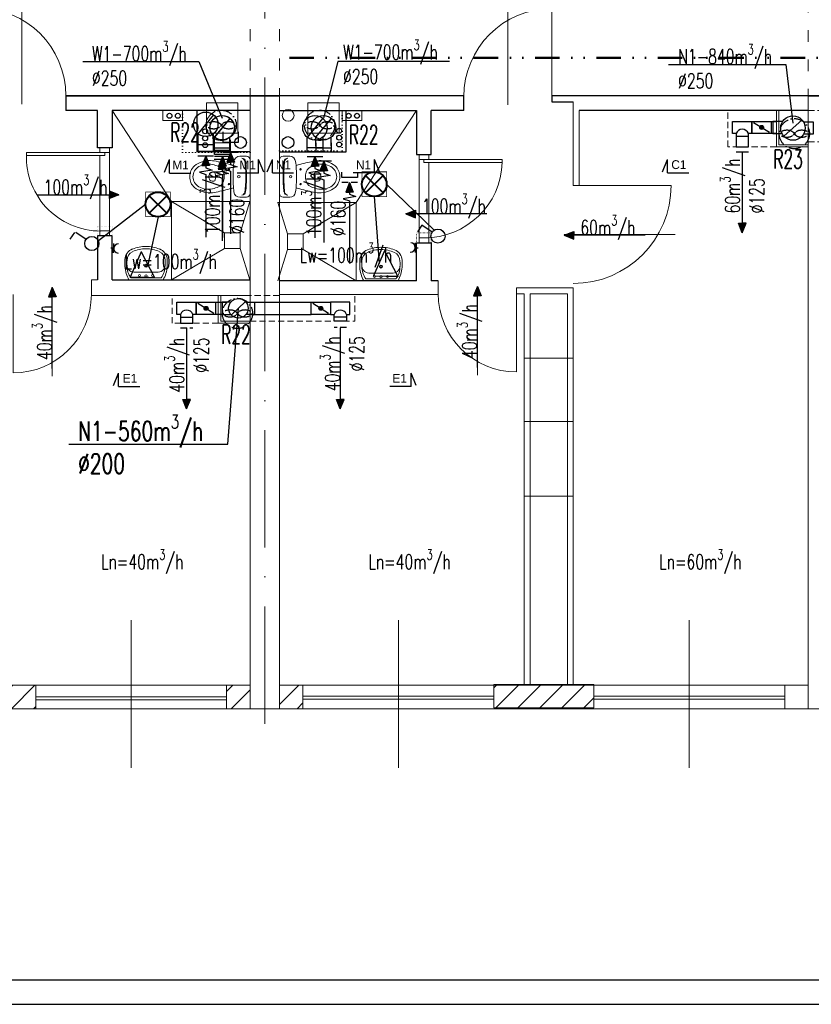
# Model space of a CAD drawing. Header units: millimetres. Extents: x -6513 to 30474, y -6915 to 65597.
# Tile 206 of 256: x -1902 to -1093, y 25134 to 26140. Entities that reach past the tile are written whole.
import ezdxf
from ezdxf.enums import TextEntityAlignment as Align

# ---------------------------------------------------------------- set-up
doc = ezdxf.new("R2010")
doc.units = ezdxf.units.MM
for name, pattern in [('ACAD_ISO03W100', [30, 12, -18]), ('ACAD_ISO10W100', [18, 12, -3, 0, -3]), ('DASHED', [19.05, 12.7, -6.35]), ('DIVIDE2', [0.625, 0.25, -0.125, 0, -0.125, 0, -0.125]), ('DOT', [6.35, 0, -6.35])]:
    doc.linetypes.add(name, pattern=pattern)
doc.layers.get('0').update_dxf_attribs({"color": 8})
for name, color, linetype in [('A200_General07', 8, 'Continuous'), ('A200_General08', 8, 'Continuous'), ('A270_text04', 8, 'Continuous'), ('DB_inst_pomocn', 8, 'Continuous'), ('DB_WM_nawiew-opis', 8, 'Continuous')]:
    doc.layers.add(name, color=color, linetype=linetype)
for name, color, linetype, lineweight in [('A_cienka', 8, 'Continuous', 5), ('A_linia przekroj', 8, 'Continuous', 25), ('A_osie', 8, 'ACAD_ISO10W100', 5), ('A_przerywana', 8, 'ACAD_ISO03W100', 5), ('A_widok', 8, 'Continuous', 13), ('A_Wymiary', 8, 'Continuous', 9), ('CH-W-WEWN-PPOŻ-PRZEWÓD', 8, 'DIVIDE2', 50), ('cieńkie', 8, 'Continuous', 9), ('DB-WM-nawiew-opis', 8, 'Continuous', 25), ('DB-WM-nawiew-opis-odnośnik', 8, 'Continuous', 30), ('DB-WM-wywiew-opis', 8, 'Continuous', 25), ('DB-WM-wywiew-opis-odnośnik', 8, 'Continuous', 30), ('DB_WM_nawiew', 8, 'Continuous', 30), ('DB_WM_wywiew', 8, 'Continuous', 30), ('DB_WM_ścianka nowa', 8, 'Continuous', 25), ('E_gniazda wtykowe', 1, 'Continuous', 30), ('E_oświetlenie', 1, 'Continuous', 30), ('E_technologia', 1, 'ACAD_ISO10W100', 30), ('noew ściany archwig', 8, 'Continuous', 9), ('R-TABELKA', 8, 'Continuous', 25), ('snitarne archwig nowe', 8, 'Continuous', 9), ('Stolarka ARCHWIG', 8, 'Continuous', 5), ('widokowe ARCHWIG', 8, 'Continuous', 5), ('wyburzenia', 8, 'DOT', 20), ('Ściany ARCHWIG', 8, 'Continuous', 30)]:
    doc.layers.add(name, color=color, linetype=linetype, lineweight=lineweight)
doc.styles.add('BRH', font='txt')
doc.styles.add('ROMANSS', font='romans.shx', dxfattribs={"width": 0.8, "oblique": 5})
doc.styles.add('SIMPLEXD', font='SIMPLEX.SHX', dxfattribs={"width": 0.6})
doc.styles.get("Standard").update_dxf_attribs({"font": 'txt.shx', "width": 0.9})

# ---------------------------------------------------------------- blocks, each defined once
blk = doc.blocks.new('drzwi schem')
at = {"color": 252, "ltscale": 10}
blk.add_line((0.5, -0.093), (0.5, 1.04), dxfattribs=at)
at = {"color": 252}
blk.add_line((0, 0), (0, 1), dxfattribs=at)
blk.add_arc((0, 0), 1, 0, 90, dxfattribs=at)
blk = doc.blocks.new('klop oli 2')
at = {"layer": 'snitarne archwig nowe', "color": 252}
for p, q in [((3.8, 20.9), (10.5, 20.9)), ((0, 17.2), (0, 0)), ((0, -17.2), (0, 0)), ((3.8, 0), (3.8, 1)), ((3.8, 0), (3.8, -1)), ((38.9, 4.5), (37, 4.5)), ((38.9, -4.5), (37, -4.5)), ((3.8, -20.9), (10.5, -20.9))]:
    blk.add_line(p, q, dxfattribs=at)
for centre, radius in [((11.5, 0), 1.27), ((11.5, 0), 1.27), ((21.6, 7.5), 0.706), ((21.6, -7.5), 0.706)]:
    blk.add_circle(centre, radius, dxfattribs=at)
for centre, radius, start, end in [((3.8, 17.2), 3.76, 90, 180), ((10.5, 14.9), 6.02, 6.7931, 90), ((144.9, 0), 141.2, 173.7281, 180), ((144.9, 0), 140.5, 173.6694, 180), ((8.4, 15), 3.76, 90, 173.7281), ((9, 15.1), 3.76, 100.2428, 173.7859), ((-114.7, 0), 132.1, 0, 6.7931), ((80, -215.2), 235.3, 101.5744, 105.544), ((37.3, 0.7), 10.9, 117.4027, 173.7581), ((43.1, -10.6), 23.5, 101.6195, 117.4027), ((44.8, -39.8), 56.5, 94.3794, 102.2907), ((42.4, -7.4), 20.3, 60.8839, 101.6195), ((41.4, -8), 24.5, 51.2869, 92.3028), ((46.6, 0), 11.8, 0, 60.8839), ((46.6, 0), 15.1, 0, 47.5638), ((144.9, 0), 141.2, 180, 186.2719), ((144.9, 0), 140.5, 180, 186.3306), ((-114.7, 0), 132.1, 353.2069, 0), ((43.3, 0), 16.9, 173.7581, 180), ((43.3, 0), 16.9, 180, 186.2419), ((63.6, 0), 28.2, 173.3508, 180), ((63.6, 0), 28.2, 180, 186.6492), ((37, 3.1), 1.41, 90, 173.3508), ((38.9, 1.7), 2.82, 36.8699, 90), ((36.6, 0), 5.65, 0, 36.8699), ((36.6, 0), 5.65, 323.1301, 0), ((46.6, 0), 11.8, 299.1161, 0), ((46.6, 0), 15.1, 312.4362, 0), ((37.3, -0.7), 10.9, 186.2419, 242.5973), ((37, -3.1), 1.41, 186.6492, 270), ((38.9, -1.7), 2.82, 270, 323.1301), ((3.8, -17.2), 3.76, 180, 270), ((8.4, -15), 3.76, 186.2719, 270), ((9, -15.1), 3.76, 186.2141, 259.7572), ((10.5, -14.9), 6.02, 270, 353.2069), ((80, 215.2), 235.3, 254.456, 258.4256), ((43.1, 10.6), 23.5, 242.5973, 258.3805), ((44.8, 39.8), 56.5, 257.7093, 265.6206), ((42.4, 7.4), 20.3, 258.3805, 299.1161), ((41.4, 8), 24.5, 267.6972, 308.7131)]:
    blk.add_arc(centre, radius, start, end, dxfattribs=at)
blk = doc.blocks.new('umywalka oli2')
at = {"layer": 'snitarne archwig nowe', "color": 252}
for p, q in [((20.9, 21.6), (13.7, 21.6)), ((0, 17.6), (0, 0)), ((2, 15.4), (2, 0)), ((7.9, 0), (7.9, 10.8)), ((0, 0), (0, -17.6)), ((2, 0), (2, -15.4)), ((7.9, -10.8), (7.9, 0)), ((13.7, -21.6), (20.9, -21.6))]:
    blk.add_line(p, q, dxfattribs=at)
for centre, radius in [((4.1, 0), 1.11), ((4.5, 6.6), 0.994), ((14.5, 0), 1.48), ((14.5, 0), 0.946), ((4.5, -6.6), 0.994)]:
    blk.add_circle(centre, radius, dxfattribs=at)
for centre, radius, start, end in [((15.6, -9.9), 31.5, 93.3155, 119.5931), ((20.2, 9.5), 12.2, 20.9395, 86.4287), ((14.2, -1.1), 20.5, 88.5847, 126.5008), ((15.3, 12), 7.48, 91.7023, 188.8292), ((17.3, -1.9), 21.5, 82.9063, 97.0937), ((20.4, 10.2), 9.2, 23.1986, 92.7468), ((-1.2, 0), 33.1, 360, 24.6987), ((-3.2, 0), 37.4, 360, 21.6896), ((-1.2, 0), 33.1, 335.3013, 0), ((-3.2, 0), 37.4, 338.3104, 0), ((15.6, 9.9), 31.5, 240.4069, 266.6845), ((14.2, 1.1), 20.5, 233.4992, 271.4153), ((15.3, -12), 7.48, 171.1708, 268.2977), ((17.3, 1.9), 21.5, 262.9063, 277.0937), ((20.4, -10.2), 9.2, 267.2532, 336.8014), ((20.2, -9.5), 12.2, 273.5713, 339.0605)]:
    blk.add_arc(centre, radius, start, end, dxfattribs=at)
blk = doc.blocks.new('A$C2355049C')
at = {"layer": 'DB-WM-nawiew-opis-odnośnik'}
h = blk.add_hatch(color=256, dxfattribs=at)
h.paths.add_polyline_path([(0, -9.8), (3.9, -9.8), (0, 0)])
h.paths.add_polyline_path([(0, 0), (-3.9, -9.8), (0, -9.8)])
at = {"layer": 'DB-WM-nawiew-opis-odnośnik', "flags": 128}
for points in [[(0, 0), (-3.9, -9.8), (0, -9.8)], [(0, -82.9), (0, 0)], [(0, 0), (3.9, -9.8), (0, -9.8)]]:
    blk.add_lwpolyline(points, dxfattribs=at)
blk = doc.blocks.new('A$C620C4C60')
at = {"layer": 'DB-WM-wywiew-opis-odnośnik'}
h = blk.add_hatch(color=256, dxfattribs=at)
h.paths.add_polyline_path([(0, 0), (9.8, 3.9), (9.8, 0)])
h.paths.add_polyline_path([(9.8, 0), (9.8, -3.9), (0, 0)])
at = {"layer": 'DB-WM-wywiew-opis-odnośnik', "flags": 128}
for points in [[(0, 0), (9.8, 3.9), (9.8, 0)], [(0, 0), (12.1, 0)], [(0, 0), (9.8, -3.9), (9.8, 0)], [(12.1, 0), (14.4, -6.5), (16.6, 6.4), (18.9, 0)], [(18.9, 0), (82.9, 0)]]:
    blk.add_lwpolyline(points, dxfattribs=at)
blk = doc.blocks.new('Sect Mk right')
at = {"layer": 'A200_General07', "color": 1}
for p, q in [((0, 6.01), (0, -0.21)), ((0, 6.01), (3.92, 6.01)), ((0.29, 7.48), (3.92, 6.01))]:
    blk.add_line(p, q, dxfattribs=at)
at = {"layer": 'A270_text04', "color": 0, "style": 'BRH'}
blk.add_attdef('-', text='', height=4.51, dxfattribs=at).set_placement((1.77, 1.49), align=Align.MIDDLE)
blk = doc.blocks.new('gw1')
at = {"layer": 'E_gniazda wtykowe'}
for p, q in [((99083.8, 55839.3), (99080.1, 55839.3)), ((99083.8, 55833.1), (99083.8, 55845.4))]:
    blk.add_line(p, q, dxfattribs=at)
blk.add_arc((99089.8, 55839), 6.04, 87.7958, 267.7958, dxfattribs=at)
blk = doc.blocks.new('raster')
at = {"layer": 'E_oświetlenie', "lineweight": 40}
for p, q in [((-21.2, 21.2), (21.2, -21.2)), ((21.2, 21.2), (-21.2, -21.2))]:
    blk.add_line(p, q, dxfattribs=at)
at = {"layer": 'E_oświetlenie', "const_width": 2}
blk.add_lwpolyline([(-30, -30), (30, -30), (30, 30), (-30, 30)], close=True, dxfattribs=at)
at = {"layer": 'E_oświetlenie', "lineweight": 40}
blk.add_circle((0, 0), 30, dxfattribs=at)

msp = doc.modelspace()

# ---------------------------------------------------------------- hatches: boundary and pattern name
at = {"layer": 'A_Wymiary'}
h = msp.add_hatch(dxfattribs=at)
h.set_pattern_fill('ANSI31', color=256, scale=5, style=0)
h.set_pattern_definition([(45, (-3028.741, 22341.825), (-11.22532, 11.22532), [])])
h.paths.add_polyline_path([(-2752.446, 25460.062), (-2776.446, 25460.062), (-2776.446, 25436.062), (-2752.446, 25436.062)])
h.paths.add_polyline_path([(-2455.446, 25460.062), (-2557.446, 25460.062), (-2557.446, 25436.062), (-2455.446, 25436.062)])
h.paths.add_polyline_path([(-2236.446, 25460.062), (-2260.446, 25460.062), (-2260.446, 25436.062), (-2236.446, 25436.062)])
h.paths.add_polyline_path([(-2182.446, 25460.062), (-2206.446, 25460.062), (-2206.446, 25436.062), (-2182.446, 25436.062)])
h.paths.add_polyline_path([(-1885.446, 25460.062), (-1987.446, 25460.062), (-1987.446, 25436.062), (-1885.446, 25436.062)])
h.paths.add_polyline_path([(-1315.446, 25460.062), (-1417.446, 25460.062), (-1417.446, 25436.904), (-1315.446, 25436.904)])
h.paths.add_polyline_path([(-1612.446, 25460.062), (-1636.446, 25460.062), (-1636.446, 25436.062), (-1612.446, 25436.062)])
h.paths.add_polyline_path([(-1666.446, 25460.062), (-1690.446, 25460.062), (-1690.446, 25436.062), (-1666.446, 25436.062)])
at = {"layer": 'DB_WM_nawiew'}
h = msp.add_hatch(color=256, dxfattribs=at)
edge = h.paths.add_edge_path()
edge.add_arc((-1144.001, 26029.784), 2, 0, 360)
h = msp.add_hatch(color=256, dxfattribs=at)
edge = h.paths.add_edge_path()
edge.add_arc((-1711.446, 25845.062), 2, 0, 360)
h = msp.add_hatch(color=256, dxfattribs=at)
edge = h.paths.add_edge_path()
edge.add_arc((-1594.235, 25845.062), 2, 0, 360)

# ---------------------------------------------------------------- linework, layer by layer
at = {"layer": 'A_cienka'}
for p, q in [((-1336.446, 25794.2), (-1386.446, 25794.2)), ((-1336.446, 25729.39), (-1386.446, 25729.39)), ((-1336.446, 25653.309), (-1386.446, 25653.309)), ((-2206.446, 25460.062), (-1666.446, 25460.062)), ((-1636.446, 25460.062), (-1096.446, 25460.062)), ((-1885.446, 25448.062), (-1690.446, 25448.062)), ((-1417.446, 25448.904), (-1612.446, 25448.904)), ((-1417.446, 25445.904), (-1612.446, 25445.904)), ((-1315.446, 25448.904), (-1120.446, 25448.904)), ((-1315.446, 25445.904), (-1120.446, 25445.904)), ((-2776.446, 25436.062), (2360.554, 25436.062)), ((-2776.446, 25436.062), (7544.554, 25436.062)), ((-1885.446, 25445.062), (-1690.446, 25445.062))]:
    msp.add_line(p, q, dxfattribs=at)
at = {"layer": 'A_cienka', "ltscale": 10}
for p, q in [((-1787.946, 25375.663), (-1787.946, 25526.46)), ((-1514.946, 25375.663), (-1514.946, 25526.46)), ((-1217.946, 25375.663), (-1217.946, 25526.46))]:
    msp.add_line(p, q, dxfattribs=at)
at = {"layer": 'A_linia przekroj'}
for p, q in [((-1854.661, 26062.062), (-1636.446, 26062.062)), ((-1854.661, 26062.062), (-1854.661, 26047.062)), ((-1448.216, 26062.062), (-1854.661, 26062.062)), ((-1448.216, 26047.062), (-1448.216, 26062.062)), ((-1066.446, 26062.062), (-1358.232, 26062.062)), ((-1358.232, 26062.062), (-1358.232, 26056.062)), ((-1096.446, 26062.062), (-804.661, 26062.062)), ((-1358.232, 26056.062), (-1336.446, 26056.062)), ((-1822.446, 26047.062), (-1854.661, 26047.062)), ((-1448.216, 26047.062), (-1481.446, 26047.062)), ((-1096.446, 26047.062), (-1330.446, 26047.062)), ((-1474.353, 25873.062), (-1481.446, 25873.062))]:
    msp.add_line(p, q, dxfattribs=at)
at = {"layer": 'A_osie', "ltscale": 10}
msp.add_line((-1651.446, 25420.619), (-1651.446, 27046.532), dxfattribs=at)
at = {"layer": 'A_przerywana'}
for p, q in [((-1666.446, 26250.062), (-1666.446, 26062.062)), ((-1636.446, 26250.062), (-1636.446, 26062.062)), ((-1096.446, 26249.219), (-1096.446, 26061.219))]:
    msp.add_line(p, q, dxfattribs=at)
at = {"layer": 'A_przerywana', "linetype": 'DASHED', "ltscale": 0.5}
for p, q in [((-1178.701, 26010.062), (-1178.701, 26047.062)), ((-1096.446, 26047.062), (-1066.446, 26047.062)), ((-1128.946, 26010.062), (-1178.701, 26010.062)), ((-1096.446, 26015.219), (-994.101, 26015.219)), ((-1746.14, 25829.812), (-1746.14, 25858.062)), ((-1636.453, 25858.062), (-1666.453, 25858.062)), ((-1559.529, 25832.062), (-1559.529, 25859.062)), ((-1698.946, 25829.812), (-1746.14, 25829.812)), ((-1666.446, 25832.062), (-1559.529, 25832.062))]:
    msp.add_line(p, q, dxfattribs=at)
at = {"layer": 'A_przerywana', "linetype": 'ByBlock'}
for p, q in [((-1128.946, 26010.062), (-1128.946, 26047.062)), ((-1126.446, 26012.062), (-1126.446, 26047.062)), ((-1096.446, 26010.062), (-1128.946, 26010.062)), ((-1096.446, 26012.062), (-1126.446, 26012.062)), ((-1698.946, 25829.812), (-1698.953, 25858.062)), ((-1696.446, 25831.812), (-1696.453, 25858.062)), ((-1666.446, 25829.812), (-1698.946, 25829.812)), ((-1666.446, 25831.812), (-1696.446, 25831.812))]:
    msp.add_line(p, q, dxfattribs=at)
at = {"layer": 'A_widok', "ltscale": 5}
for p, q in [((-1666.446, 26062.062), (-1666.446, 25793.275)), ((-1636.446, 26062.062), (-1636.446, 25793.527)), ((-1096.446, 25942.062), (-1096.446, 26061.219)), ((-1336.446, 26056.062), (-1336.446, 25970.488)), ((-1330.446, 26047.062), (-1330.446, 25970.488)), ((-1336.446, 25970.488), (-1330.446, 25970.488)), ((-1666.446, 25436.062), (-1666.446, 25942.062)), ((-1636.446, 25436.062), (-1636.446, 25942.062)), ((-1096.446, 25436.062), (-1096.446, 25942.062)), ((-1828.546, 25858.062), (-1828.54, 25874.062)), ((-1828.54, 25874.062), (-1822.446, 25874.062)), ((-1474.353, 25859.062), (-1474.353, 25873.062)), ((-1828.546, 25858.062), (-1666.453, 25858.062)), ((-1474.353, 25859.062), (-1636.446, 25859.062)), ((-1336.446, 25865.904), (-1394.353, 25865.904)), ((-1394.353, 25865.904), (-1394.353, 25859.904)), ((-1386.446, 25859.904), (-1394.353, 25859.904)), ((-1386.446, 25460.904), (-1386.446, 25859.904)), ((-1380.446, 25460.904), (-1380.446, 25859.904)), ((-1342.446, 25859.904), (-1380.446, 25859.904)), ((-1342.446, 25460.904), (-1342.446, 25859.904)), ((-1336.446, 25460.904), (-1336.446, 25865.904)), ((-1666.446, 25436.062), (-1636.446, 25436.062)), ((-1096.446, 25436.062), (-1066.446, 25436.062))]:
    msp.add_line(p, q, dxfattribs=at)
for points in [[(-1987.446, 25436.062), (-1885.446, 25436.062), (-1885.446, 25460.062), (-1987.446, 25460.062)], [(-1666.446, 25460.062), (-1690.446, 25460.062), (-1690.446, 25436.062), (-1666.446, 25436.062)], [(-1636.446, 25460.062), (-1612.446, 25460.062), (-1612.446, 25436.062), (-1636.446, 25436.062)], [(-1417.446, 25436.904), (-1315.446, 25436.904), (-1315.446, 25460.904), (-1417.446, 25460.904)], [(-1096.446, 25460.062), (-1120.446, 25460.062), (-1120.446, 25436.062), (-1096.446, 25436.062)]]:
    msp.add_lwpolyline(points, close=True, dxfattribs=at)
at = {"layer": 'CH-W-WEWN-PPOŻ-PRZEWÓD', "ltscale": 100}
msp.add_line((-1626.274, 26100.933), (5850.073, 26100.933, 0), dxfattribs=at)
at = {"layer": 'cieńkie'}
for p, q in [((-1711.033, 26024.062), (-1711.033, 26055.062)), ((-1711.033, 26055.062), (-1679.033, 26055.062)), ((-1708.533, 26055.062), (-1681.533, 26055.062)), ((-1679.033, 26055.062), (-1679.033, 26024.062)), ((-1679.033, 26055.062), (-1679.033, 26024.062)), ((-1607.541, 26024.062), (-1607.541, 26055.062)), ((-1607.541, 26055.062), (-1575.541, 26055.062)), ((-1605.041, 26055.062), (-1578.041, 26055.062)), ((-1575.541, 26055.062), (-1575.541, 26024.062)), ((-1679.033, 26024.062), (-1679.033, 26038.062)), ((-1679.033, 26024.062), (-1679.033, 26038.062)), ((-1575.541, 26024.062), (-1575.541, 26038.062)), ((-1711.033, 26024.062), (-1697.033, 26024.062)), ((-1679.033, 26024.062), (-1711.033, 26024.062)), ((-1679.033, 26024.062), (-1711.033, 26024.062)), ((-1607.541, 26024.062), (-1593.541, 26024.062)), ((-1575.541, 26024.062), (-1607.541, 26024.062)), ((-1575.541, 26024.062), (-1607.541, 26024.062)), ((-1598.541, 26024.062), (-1584.541, 26024.062)), ((-1598.541, 26024.062), (-1584.541, 26024.062)), ((-1702.033, 26014.062), (-1688.033, 26014.062)), ((-1702.033, 26014.062), (-1688.033, 26014.062))]:
    msp.add_line(p, q, dxfattribs=at)
msp.add_circle((-1627.605, 26042.129), 6, dxfattribs=at)
at = {"layer": 'DB-WM-nawiew-opis'}
for points in [[(-1239.24, 26094.127), (-1119.295, 26094.127), (-1112.013, 26034.219)], [(-1851.564, 25706.416), (-1689.295, 25706.416), (-1678.446, 25845.062)]]:
    msp.add_lwpolyline(points, dxfattribs=at)
at = {"layer": 'DB-WM-wywiew-opis'}
for points in [[(-1837.441, 26097.314), (-1718.693, 26097.314), (-1694.878, 26039.434)], [(-1462.937, 26097.314), (-1576.99, 26097.314), (-1591.385, 26039.434)]]:
    msp.add_lwpolyline(points, dxfattribs=at)
at = {"layer": 'DB_inst_pomocn'}
for centre, radius in [((-1575.541, 26026.369), 2.5), ((-1712.43, 26025.896), 2.5), ((-1712.43, 26018.725), 2.5), ((-1676.264, 26014.42), 6), ((-1627.758, 26014.42), 6), ((-1575.541, 26019.391), 2.5), ((-1575.541, 26019.384), 2.5), ((-1712.43, 26011.669), 2.5), ((-1575.541, 26012.335), 2.5)]:
    msp.add_circle(centre, radius, dxfattribs=at)
at = {"layer": 'DB_WM_nawiew'}
for points in [[(-1173.701, 26036.034), (-1154.001, 26036.034), (-1154.001, 26023.534), (-1157.601, 26023.534)], [(-1170.101, 26023.534), (-1173.701, 26023.534), (-1173.701, 26036.034)], [(-1134.001, 26023.534), (-1154.001, 26023.534), (-1154.001, 26036.034), (-1134.001, 26036.034)], [(-1152.229, 26034.927), (-1136.108, 26024.851)], [(-1128.899, 26023.534), (-1134.001, 26023.534), (-1134.001, 26036.034), (-1128.899, 26036.034)], [(-1122.492, 26036.034), (-1132.525, 26036.034), (-1132.525, 26023.534), (-1123.145, 26023.534)], [(-1121.363, 26020.924), (-1102.662, 26037.515)], [(-1101.187, 26035.469), (-1091.399, 26035.469), (-1091.399, 26022.969), (-1101.187, 26022.969)], [(-1170.101, 26023.534), (-1170.101, 26020.784), (-1157.601, 26020.784), (-1157.601, 26023.534)], [(-1170.101, 26020.784), (-1170.101, 26010.062), (-1157.601, 26010.062), (-1157.601, 26020.784)], [(-1741.146, 25851.312), (-1721.446, 25851.312), (-1721.446, 25838.812), (-1725.046, 25838.812)], [(-1737.546, 25838.812), (-1741.146, 25838.812), (-1741.146, 25851.312)], [(-1701.446, 25838.812), (-1721.446, 25838.812), (-1721.446, 25851.312), (-1701.446, 25851.312)], [(-1719.675, 25850.205), (-1703.554, 25840.129)], [(-1694.946, 25838.812), (-1701.446, 25838.812), (-1701.446, 25851.312), (-1691.446, 25851.312)], [(-1686.253, 25851.312), (-1694.946, 25851.312), (-1694.946, 25838.812), (-1686.253, 25838.812)], [(-1685.675, 25838.151), (-1671.218, 25851.972)], [(-1670.64, 25851.312), (-1661.946, 25851.312), (-1661.946, 25838.812), (-1670.64, 25838.812)], [(-1665.446, 25851.312), (-1604.235, 25851.312)], [(-1584.235, 25838.812), (-1604.235, 25838.812), (-1604.235, 25851.312), (-1584.235, 25851.312)], [(-1602.464, 25850.205), (-1586.343, 25840.129)], [(-1564.535, 25851.312), (-1584.235, 25851.312), (-1584.235, 25838.812), (-1580.635, 25838.812)], [(-1568.135, 25838.812), (-1564.535, 25838.812), (-1564.535, 25851.312)], [(-1737.546, 25838.812), (-1737.546, 25836.062), (-1725.046, 25836.062), (-1725.046, 25838.812)], [(-1665.446, 25838.812), (-1604.235, 25838.812)], [(-1568.135, 25838.812), (-1568.135, 25836.062), (-1580.635, 25836.062), (-1580.635, 25838.812)], [(-1737.546, 25836.062), (-1737.546, 25829.812), (-1725.046, 25829.812), (-1725.046, 25836.062)], [(-1568.135, 25836.062), (-1568.135, 25832.062), (-1580.635, 25832.062), (-1580.635, 25836.062)]]:
    msp.add_lwpolyline(points, dxfattribs=at)
at = {"layer": 'DB_WM_nawiew', "ltscale": 0.5}
msp.add_lwpolyline([(-1170.101, 26005.062), (-1157.601, 26005.062)], dxfattribs=at)
at = {"layer": 'DB_WM_nawiew', "linetype": 'DASHED', "ltscale": 0.5}
for points in [[(-1737.54, 25825.175), (-1725.04, 25825.175)], [(-1568.129, 25825.539), (-1580.629, 25825.539)]]:
    msp.add_lwpolyline(points, dxfattribs=at)
at = {"layer": 'DB_WM_nawiew'}
for centre, radius in [((-1112.013, 26029.219), 12.5), ((-1144.001, 26029.784), 2), ((-1678.446, 25845.062), 10), ((-1711.446, 25845.062), 2), ((-1594.235, 25845.062), 2)]:
    msp.add_circle(centre, radius, dxfattribs=at)
for centre in [(-1163.851, 26021.304), (-1731.296, 25836.582), (-1574.385, 25836.582)]:
    msp.add_arc(centre, 6.636, 19.636833, 160.363167, dxfattribs=at)
at = {"layer": 'DB_WM_wywiew'}
for points in [[(-1719.533, 26023.227), (-1703.666, 26042.542)], [(-1702.811, 26019.776), (-1686.944, 26039.092)], [(-1702.63, 26019.776), (-1686.764, 26039.091)], [(-1607.984, 26019.648), (-1592.118, 26038.964)], [(-1599.318, 26019.776), (-1583.452, 26039.092)], [(-1719.755, 26023.408), (-1719.755, 26012.513), (-1703.755, 26012.513), (-1703.755, 26023.408)], [(-1703.06, 26019.937), (-1703.033, 26009.042), (-1687.033, 26009.082), (-1687.06, 26019.977)], [(-1694.309, 26025.472), (-1694.309, 26014.672), (-1678.309, 26014.672), (-1678.309, 26025.472)], [(-1592.207, 26019.829), (-1592.207, 26008.934), (-1608.207, 26008.934), (-1608.207, 26019.829)], [(-1599.517, 26019.937), (-1599.49, 26009.042), (-1583.49, 26009.082), (-1583.517, 26019.977)], [(-1719.755, 26015.681), (-1719.755, 26005.629), (-1703.755, 26005.629), (-1703.755, 26015.681)], [(-1703.06, 26015.937), (-1703.033, 26005.042), (-1687.033, 26005.082), (-1687.06, 26015.977)], [(-1686.853, 26017.074), (-1686.853, 26006.179), (-1702.853, 26006.179), (-1702.853, 26017.074)], [(-1686.853, 26013.074), (-1686.853, 26002.179), (-1702.853, 26002.179), (-1702.853, 26013.074)], [(-1592.207, 26015.957), (-1592.207, 26005.062), (-1608.207, 26005.062), (-1608.207, 26015.957)], [(-1599.517, 26015.937), (-1599.49, 26005.042), (-1583.49, 26005.082), (-1583.517, 26015.977)], [(-1703.755, 26000.629), (-1719.755, 26000.629)], [(-1686.75, 26000.218), (-1702.75, 26000.218)], [(-1678.309, 26004.111), (-1694.309, 26004.111)], [(-1592.207, 25999.934), (-1608.207, 25999.934)], [(-1687.069, 25997.051), (-1703.069, 25997.051)], [(-1583.257, 25995.218), (-1599.257, 25995.218)], [(-1556.939, 25983.995), (-1556.939, 25978.651), (-1572.939, 25978.651), (-1572.939, 25983.995)]]:
    msp.add_lwpolyline(points, dxfattribs=at)
at = {"layer": 'DB_WM_wywiew', "linetype": 'DASHED', "ltscale": 0.5}
msp.add_lwpolyline([(-1556.868, 25973.657), (-1572.868, 25973.657)], dxfattribs=at)
at = {"layer": 'DB_WM_wywiew'}
for centre in [(-1711.755, 26033.013), (-1695.033, 26029.562), (-1694.853, 26029.562), (-1600.207, 26029.434), (-1591.541, 26029.562)]:
    msp.add_circle(centre, 12.5, dxfattribs=at)
at = {"layer": 'DB_WM_ścianka nowa'}
for points in [[(-1666.446, 26005.062), (-1720.446, 26005.062), (-1720.446, 26047.062)], [(-1636.446, 26005.062), (-1568.446, 26005.062), (-1568.446, 26047.062)]]:
    msp.add_lwpolyline(points, dxfattribs=at)
at = {"layer": 'E_oświetlenie'}
for p, q in [((-1527.031, 25971.791), (-1478.563, 25924.908)), ((-1539.631, 25959.191), (-1534.762, 25890.916)), ((-1773.115, 25951.205), (-1821.299, 25913.944)), ((-1760.515, 25938.605), (-1770.843, 25889.632)), ((-1490.906, 25930.073), (-1495.607, 25923.297)), ((-1480.613, 25922.933), (-1490.906, 25930.073)), ((-1845.695, 25922.573), (-1850.396, 25915.797)), ((-1834.01, 25915.433), (-1844.302, 25922.573)), ((-1777.613, 25902.659), (-1788.856, 25876.962)), ((-1777.613, 25902.659), (-1764.073, 25876.606)), ((-1529.141, 25903.764), (-1540.384, 25878.067)), ((-1529.141, 25903.764), (-1515.601, 25877.712)), ((-1540.384, 25878.067), (-1515.601, 25877.712)), ((-1788.856, 25876.962), (-1764.073, 25876.606))]:
    msp.add_line(p, q, dxfattribs=at)
at = {"layer": 'E_oświetlenie', "const_width": 1.05}
for points in [[(-1764.073, 25876.606), (-1777.613, 25902.659), (-1788.856, 25876.962)], [(-1515.601, 25877.712), (-1529.141, 25903.764), (-1540.384, 25878.067)]]:
    msp.add_lwpolyline(points, close=True, dxfattribs=at)
at = {"layer": 'E_oświetlenie'}
for centre in [(-1828.052, 25911.299), (-1474.655, 25918.799)]:
    msp.add_circle(centre, 7.252, dxfattribs=at)
at = {"layer": 'E_technologia'}
for p, q in [((-1697.17, 26033.412), (-1694.765, 26030.633)), ((-1694.765, 26033.412), (-1697.17, 26030.633)), ((-1596.643, 26033.412), (-1594.239, 26030.633)), ((-1594.239, 26033.412), (-1596.643, 26030.633)), ((-1111.837, 26024.818), (-1109.433, 26022.039)), ((-1109.433, 26024.818), (-1111.837, 26022.039)), ((-1680.579, 25841.23), (-1678.175, 25838.451)), ((-1678.175, 25841.23), (-1680.579, 25838.451))]:
    msp.add_line(p, q, dxfattribs=at)
for centre in [(-1695.967, 26032.023), (-1595.441, 26032.023), (-1110.635, 26023.428), (-1679.377, 25839.841)]:
    msp.add_circle(centre, 15.427, dxfattribs=at)
for centre, start_param, end_param in [((-1703.594, 26032.023), 3.54986568, 9.01650493), ((-1688.341, 26032.023), 0.40827303, 5.87491228), ((-1603.068, 26032.023), 3.54986568, 9.01650493), ((-1587.814, 26032.023), 0.40827303, 5.87491228), ((-1118.262, 26023.428), 3.54986568, 9.01650493), ((-1103.008, 26023.428), 0.40827303, 5.87491228), ((-1687.004, 25839.841), 3.54986568, 9.01650493), ((-1671.75, 25839.841), 0.40827303, 5.87491228)]:
    msp.add_ellipse(centre, major_axis=(-7, 0), ratio=0.5, start_param=start_param, end_param=end_param, dxfattribs=at)
at = {"layer": 'R-TABELKA'}
for p, q in [((-3011.084, 25159.133), (8302.828, 25159.133)), ((-3136.084, 25134.133), (8327.828, 25134.133))]:
    msp.add_line(p, q, dxfattribs=at)
at = {"layer": 'snitarne archwig nowe'}
msp.add_line((-1746.603, 25954.218), (-1807.446, 26047.062), dxfattribs=at)
for points in [[(-1558.29, 25953.218), (-1496.446, 26047.062)], [(-1746.603, 25874.062), (-1746.603, 25954.218), (-1666.446, 25954.218)], [(-1692.603, 25922.218), (-1746.603, 25954.218)], [(-1676.603, 25922.218), (-1666.603, 25954.218)], [(-1638.446, 25953.218), (-1558.29, 25953.218), (-1558.29, 25873.062)], [(-1628.29, 25921.218), (-1638.29, 25953.218)], [(-1612.29, 25921.218), (-1558.29, 25953.218)], [(-1692.603, 25906.218), (-1746.603, 25874.218)], [(-1676.603, 25906.218), (-1666.603, 25874.218)], [(-1628.29, 25905.218), (-1638.29, 25873.218)], [(-1612.29, 25905.218), (-1558.29, 25873.218)]]:
    msp.add_lwpolyline(points, dxfattribs=at)
for points in [[(-1676.603, 25922.218), (-1692.603, 25922.218), (-1692.603, 25906.218), (-1676.603, 25906.218)], [(-1628.29, 25905.218), (-1612.29, 25905.218), (-1612.29, 25921.218), (-1628.29, 25921.218)]]:
    msp.add_lwpolyline(points, close=True, dxfattribs=at)
at = {"layer": 'Stolarka ARCHWIG'}
for p, q in [((-1814.946, 26004.062), (-1894.946, 26004.062)), ((-1894.946, 26001.062), (-1894.946, 26004.062)), ((-1894.946, 26001.062), (-1814.946, 26001.062)), ((-1814.946, 26001.062), (-1814.946, 26004.062)), ((-1488.946, 25994.062), (-1488.946, 25997.062)), ((-1488.946, 25994.062), (-1488.946, 25997.062)), ((-1488.946, 25997.062), (-1408.946, 25997.062)), ((-1408.946, 25994.062), (-1488.946, 25994.062)), ((-1408.946, 25997.062), (-1408.946, 25994.062))]:
    msp.add_line(p, q, dxfattribs=at)
for points in [[(-1814.946, 26009.062), (-1809.946, 26009.062), (-1809.946, 26004.062), (-1819.946, 26004.062), (-1819.946, 26009.062), (-1812.446, 26009.062)], [(-1819.946, 26001.062), (-1819.946, 25923.953)], [(-1809.946, 25924.062), (-1809.946, 26004.062)], [(-1488.946, 26002.062), (-1493.946, 26002.062), (-1493.946, 25997.062), (-1483.946, 25997.062), (-1483.946, 26002.062), (-1491.446, 26002.062)], [(-1488.946, 26002.062), (-1493.946, 26002.062), (-1493.946, 25997.062), (-1483.946, 25997.062), (-1483.946, 26002.062), (-1491.446, 26002.062)], [(-1493.946, 25916.945), (-1493.946, 25996.945)], [(-1483.946, 25993.945), (-1483.946, 25916.945)], [(-1814.946, 25924.062), (-1809.946, 25924.062), (-1809.946, 25919.062), (-1819.946, 25919.062), (-1819.946, 25924.062), (-1812.446, 25924.062)], [(-1814.946, 25924.062), (-1809.946, 25924.062), (-1809.946, 25919.062), (-1819.946, 25919.062), (-1819.946, 25924.062), (-1812.446, 25924.062)], [(-1488.946, 25917.062), (-1493.946, 25917.062), (-1493.946, 25912.062), (-1483.946, 25912.062), (-1483.946, 25917.062), (-1491.446, 25917.062)]]:
    msp.add_lwpolyline(points, dxfattribs=at)
for centre, radius, start, end in [((-1819.09, 25999.854), 75.905, 177.955304, 273.129127), ((-1488.292, 25996.441), 79.382, 269.527921, 358.282698)]:
    msp.add_arc(centre, radius, start, end, dxfattribs=at)
at = {"layer": 'widokowe ARCHWIG'}
for p, q in [((-1755.446, 26047.062), (-1755.446, 26037.062)), ((-1732.446, 26047.062), (-1752.446, 26047.062)), ((-1735.446, 26037.062), (-1735.446, 26047.062)), ((-1572.446, 26047.062), (-1572.446, 26037.062)), ((-1548.446, 26047.062), (-1568.446, 26047.062)), ((-1552.446, 26037.062), (-1552.446, 26047.062)), ((-1755.446, 26037.062), (-1735.446, 26037.062)), ((-1572.446, 26037.062), (-1552.446, 26037.062))]:
    msp.add_line(p, q, dxfattribs=at)
at = {"layer": 'wyburzenia', "ltscale": 0.5}
for p, q in [((-1735.446, 26004.062), (-1735.446, 26047.562)), ((-1572.446, 26006.062), (-1572.446, 26047.062)), ((-1666.446, 26004.062), (-1735.446, 26004.062)), ((-1636.446, 26006.062), (-1572.446, 26006.062))]:
    msp.add_line(p, q, dxfattribs=at)
at = {"layer": 'wyburzenia', "ltscale": 0.2}
for points in [[(-1822.446, 25929.062), (-1807.446, 25929.062), (-1807.446, 25919.062), (-1822.446, 25919.062)], [(-1496.446, 25922.062), (-1481.446, 25922.062), (-1481.446, 25912.062), (-1496.446, 25912.062)]]:
    msp.add_lwpolyline(points, close=True, dxfattribs=at)
at = {"layer": 'Ściany ARCHWIG'}
for p, q in [((-1666.446, 26062.062), (-1721.446, 26062.062)), ((-1822.446, 26009.062), (-1822.446, 26047.062)), ((-1807.446, 26047.062), (-1807.446, 26009.062)), ((-1666.446, 26047.062), (-1807.446, 26047.062)), ((-1636.446, 26047.062), (-1496.446, 26047.062)), ((-1496.446, 26047.062), (-1496.446, 26002.062)), ((-1481.446, 26002.062), (-1481.446, 26047.062)), ((-1807.446, 26009.062), (-1822.446, 26009.062)), ((-1496.446, 26002.062), (-1481.446, 26002.062)), ((-1496.446, 26002.062), (-1481.446, 26002.062)), ((-1496.446, 26002.062), (-1481.446, 26002.062)), ((-1496.446, 26002.062), (-1481.446, 26002.062)), ((-1807.446, 25919.062), (-1822.446, 25919.062)), ((-1822.446, 25919.062), (-1822.446, 25874.062)), ((-1807.446, 25919.062), (-1822.446, 25919.062)), ((-1807.446, 25874.062), (-1807.446, 25919.062)), ((-1496.446, 25912.062), (-1481.446, 25912.062)), ((-1496.446, 25873.062), (-1496.446, 25912.062)), ((-1496.446, 25912.062), (-1481.446, 25912.062)), ((-1481.446, 25912.062), (-1481.446, 25873.062)), ((-1807.446, 25874.062), (-1666.446, 25874.062)), ((-1496.446, 25873.062), (-1636.446, 25873.062))]:
    msp.add_line(p, q, dxfattribs=at)
for centre in [(-1748.794, 26041.725), (-1740.277, 26041.725), (-1565.794, 26041.725), (-1557.277, 26041.725)]:
    msp.add_circle(centre, 2.5, dxfattribs=at)

# ---------------------------------------------------------------- block references
at = {"layer": 'A200_General08'}
ref = msp.add_blockref('Sect Mk right', (-1727.762, 25983.227), dxfattribs=dict(at, xscale=3.5, yscale=3.5, zscale=3.5, rotation=90.00000000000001))
ref.add_attrib('-', 'M1', dxfattribs={"layer": 'A270_text04', "color": 7, "height": 9, "style": 'BRH'}).set_placement((-1737.498, 25991.462), align=Align.MIDDLE)
ref = msp.add_blockref('Sect Mk right', (-1678.763, 25983.227), dxfattribs=dict(at, xscale=-3.5, yscale=3.5, zscale=3.5, rotation=270))
ref.add_attrib('-', 'M1', dxfattribs={"layer": 'A270_text04', "color": 7, "height": 9, "style": 'BRH'}).set_placement((-1669.028, 25991.462), align=Align.MIDDLE)
ref = msp.add_blockref('Sect Mk right', (-1622.706, 25983.309), dxfattribs=dict(at, xscale=3.5, yscale=3.5, zscale=3.5, rotation=90.00000000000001))
ref.add_attrib('-', 'N1', dxfattribs={"layer": 'A270_text04', "color": 7, "height": 9, "style": 'BRH'}).set_placement((-1632.441, 25991.545), align=Align.MIDDLE)
ref = msp.add_blockref('Sect Mk right', (-1560.376, 25983.309), dxfattribs=dict(at, xscale=-3.5, yscale=3.5, zscale=3.5, rotation=270))
ref.add_attrib('-', 'N1', dxfattribs={"layer": 'A270_text04', "color": 7, "height": 9, "style": 'BRH'}).set_placement((-1550.64, 25991.545), align=Align.MIDDLE)
ref = msp.add_blockref('Sect Mk right', (-1219.263, 25983.4), dxfattribs=dict(at, xscale=3.5, yscale=3.5, zscale=3.5, rotation=90))
ref.add_attrib('-', 'C1', dxfattribs={"layer": 'A270_text04', "color": 7, "height": 9, "style": 'BRH'}).set_placement((-1228.568, 25991.816), align=Align.MIDDLE)
ref = msp.add_blockref('Sect Mk right', (-1779.838, 25765.088), dxfattribs=dict(at, xscale=3.5, yscale=3.5, zscale=3.5, rotation=90))
ref.add_attrib('-', 'E1', dxfattribs={"layer": 'A270_text04', "color": 7, "height": 9, "style": 'BRH'}).set_placement((-1789.143, 25773.504), align=Align.MIDDLE)
ref = msp.add_blockref('Sect Mk right', (-1523.055, 25765.088), dxfattribs=dict(at, xscale=-3.5, yscale=3.5, zscale=3.5, rotation=270))
ref.add_attrib('-', 'E1', dxfattribs={"layer": 'A270_text04', "color": 7, "height": 9, "style": 'BRH'}).set_placement((-1513.75, 25773.504), align=Align.MIDDLE)
at = {"layer": 'A_cienka'}
for p, xscale, yscale, zscale, rotation in [((-1336.446, 25970.488), 100, 100, 100, 270), ((-1908.54, 25859.062), -80, 80, 80, 180), ((-1394.353, 25860.062), 80, 80, 80, 180)]:
    msp.add_blockref('drzwi schem', p, dxfattribs=dict(at, xscale=xscale, yscale=yscale, zscale=zscale, rotation=rotation))
at = {"layer": 'A_widok', "ltscale": 5, "xscale": 90, "yscale": 90, "zscale": 90}
msp.add_blockref('drzwi schem', (-1944.661, 26062.062), dxfattribs=at)
at = {"layer": 'A_widok', "ltscale": 5, "xscale": -90, "yscale": 90, "zscale": 90, "rotation": 359.9999999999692}
msp.add_blockref('drzwi schem', (-1358.232, 26061.219), dxfattribs=at)
at = {"layer": 'DB_WM_nawiew'}
for p, rotation in [((-1163.851, 25922.126), 180), ((-1507.463, 25941.469), 90), ((-1345.725, 25919.646), 90), ((-1731.29, 25742.24), 180)]:
    msp.add_blockref('A$C2355049C', p, dxfattribs=dict(at, rotation=rotation))
at = {"layer": 'DB_WM_nawiew', "xscale": -1}
for p, rotation in [((-1800.399, 25960.966), 270), ((-1574.379, 25742.24), 180)]:
    msp.add_blockref('A$C2355049C', p, dxfattribs=dict(at, rotation=rotation))
for p in [(-1868.54, 25866.485), (-1434.353, 25867.485)]:
    msp.add_blockref('A$C2355049C', p, dxfattribs=at)
at = {"layer": 'DB_WM_wywiew', "xscale": -1, "rotation": 90}
for p in [(-1711.755, 26000.629), (-1694.75, 26000.218), (-1686.309, 26004.111), (-1600.207, 25999.934), (-1695.069, 25997.051), (-1591.257, 25995.218), (-1564.939, 25973.651)]:
    msp.add_blockref('A$C620C4C60', p, dxfattribs=at)
at = {"layer": 'E_oświetlenie', "lineweight": 40, "xscale": 0.4199999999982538, "yscale": 0.4200000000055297, "zscale": 0.4199999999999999, "rotation": 180}
for p in [(-1539.631, 25971.791), (-1760.515, 25951.205)]:
    msp.add_blockref('raster', p, dxfattribs=at)
at = {"layer": 'E_oświetlenie', "zscale": 0.7874999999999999}
for p, xscale, yscale, rotation in [((-80765.728, -16371.442), 0.7875000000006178, 0.7874999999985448, 358.7624398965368), ((77462.193, 68184.897), 0.7875000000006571, 0.7875000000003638, 178.7624398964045)]:
    msp.add_blockref('gw1', p, dxfattribs=dict(at, xscale=xscale, yscale=yscale, rotation=rotation))
at = {"layer": 'noew ściany archwig', "xscale": -1, "rotation": 270}
for p in [(-1772.738, 25874.062), (-1532.831, 25873.186)]:
    msp.add_blockref('umywalka oli2', p, dxfattribs=at)
at = {"layer": 'snitarne archwig nowe', "xscale": -1}
msp.add_blockref('klop oli 2', (-1666.446, 25979.504), dxfattribs=at)
at = {"layer": 'snitarne archwig nowe'}
msp.add_blockref('klop oli 2', (-1636.446, 25979.504), dxfattribs=at)

# ---------------------------------------------------------------- texts
at = {"layer": 'DB-WM-nawiew-opis', "char_height": 15, "width": 37.14159, "attachment_point": 1}
for s, insert in [('\\A1;{\\Fsimplex|c238;\\W0.7;N1-840m\\H0.7x;\\S3^ ;\\H1.4286x;/h\\P%%C250}', (-1229.34, 26114.92)), ('\\A1;{\\Fsimplex|c238;\\W0.7;100m\\H0.7x;\\S3^ ;\\H1.4286x;/h}', (-1877.41, 25981.497)), ('\\A1;{\\Fsimplex|c238;\\W0.7;100m\\H0.7x;\\S3^ ;\\H1.4286x;/h}', (-1490.968, 25962)), ('\\A1;{\\Fsimplex|c238;\\W0.7;60m\\H0.7x;\\S3^ ;\\H1.4286x;/h}', (-1329.23, 25940.177))]:
    msp.add_mtext(s, dxfattribs=dict(at, insert=insert))
at = {"layer": 'DB-WM-nawiew-opis', "char_height": 15, "width": 37.14159, "rotation": 90}
for s, insert, attachment_point in [('\\A1;{\\Fsimplex|c238;\\W0.7;60m\\H0.7x;\\S3^ ;\\H1.4286x;/h\\P%%C125}', (-1186.432, 25941.981), 1), ('\\A1;{\\Fsimplex|c238;\\W0.7;40m\\H0.7x;\\S3^ ;\\H1.4286x;/h}', (-1454.885, 25793.229), 1), ('\\A1;{\\Fsimplex|c238;\\W0.7;40m\\H0.7x;\\S3^ ;\\H1.4286x;/h}', (-1889.071, 25792.229), 1), ('\\A1;{\\Fsimplex|c238;\\W0.7;40m\\H0.7x;\\S3^ ;\\H1.4286x;/h\\P%%C125}', (-1753.871, 25815.142), 3), ('\\A1;{\\Fsimplex|c238;\\W0.7;40m\\H0.7x;\\S3^ ;\\H1.4286x;/h\\P%%C125}', (-1594.998, 25816.633), 3)]:
    msp.add_mtext(s, dxfattribs=dict(at, insert=insert, attachment_point=attachment_point))
at = {"layer": 'DB-WM-wywiew-opis', "char_height": 15, "width": 37.14159, "attachment_point": 1}
for s, insert in [('\\A1;{\\Fsimplex|c238;\\W0.7;W1-700m\\H0.7x;\\S3^ ;\\H1.4286x;/h\\P%%C250}', (-1571.544, 26119.363)), ('\\A1;{\\Fsimplex|c238;\\W0.7;W1-700m\\H0.7x;\\S3^ ;\\H1.4286x;/h\\P%%C250}', (-1828.019, 26117.791)), ('\\A1;{\\Fsimplex|c238;\\W0.7;Lw=100m\\H0.7x;\\S3^ ;\\H1.4286x;/h}', (-1615.903, 25911.919)), ('\\A1;{\\Fsimplex|c238;\\W0.7;Lw=100m\\H0.7x;\\S3^ ;\\H1.4286x;/h}', (-1794.871, 25905.384))]:
    msp.add_mtext(s, dxfattribs=dict(at, insert=insert))
at = {"layer": 'DB-WM-wywiew-opis', "char_height": 15, "width": 37.14159, "attachment_point": 1, "rotation": 90}
for insert in [(-1717.523, 25920.954), (-1614.031, 25918.954)]:
    msp.add_mtext('\\A1;{\\Fsimplex|c238;\\W0.7;100m\\H0.7x;\\S3^ ;\\H1.4286x;/h\\P%%C160}', dxfattribs=dict(at, insert=insert))
at = {"layer": 'DB_WM_nawiew-opis', "insert": (-1842.167, 25736.401), "char_height": 20, "width": 128.67747, "attachment_point": 1, "style": 'ROMANSS'}
msp.add_mtext('\\A1;{\\Fsimplex|c238;\\Q0;\\W0.7;N1-560m\\H0.7x;\\S3^ ;\\H1.4286x;/h\\P%%C200}', dxfattribs=at)
at = {"layer": 'DB_WM_nawiew-opis', "char_height": 15, "width": 37.14159, "attachment_point": 1}
for s, insert in [('\\A1;{\\Fsimplex|c238;\\W0.7;Ln=40m\\H0.7x;\\S3^ ;\\H1.4286x;/h}', (-1818.693, 25598.813)), ('\\A1;{\\Fsimplex|c238;\\W0.7;Ln=40m\\H0.7x;\\S3^ ;\\H1.4286x;/h}', (-1545.693, 25598.813)), ('\\A1;{\\Fsimplex|c238;\\W0.7;Ln=60m\\H0.7x;\\S3^ ;\\H1.4286x;/h}', (-1248.693, 25598.813))]:
    msp.add_mtext(s, dxfattribs=dict(at, insert=insert))
at = {"layer": 'E_technologia', "style": 'SIMPLEXD', "width": 0.6}
for s, p in [('R22', (-1747.988, 26015.241)), ('R22', (-1565.488, 26012.818)), ('R23', (-1132.11, 25987.834)), ('R22', (-1695.892, 25808.91))]:
    msp.add_text(s, height=19.2, dxfattribs=at).set_placement(p)

doc.saveas('drawing.dxf')
